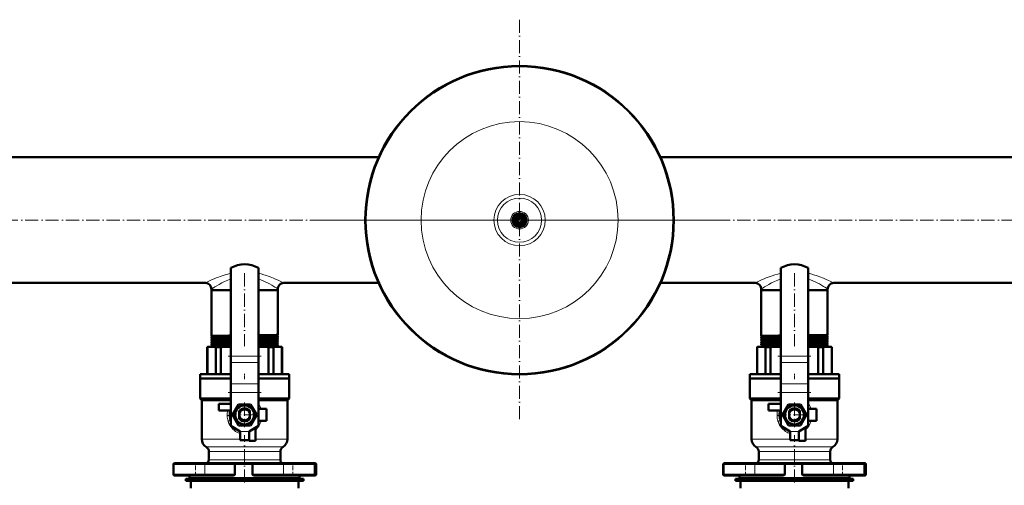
# Model space of a CAD drawing. Extents: x -2073 to 2460, y -1948 to 865.
# Tile 29 of 83: x -558 to 337, y -1260 to -836. Entities that reach past the tile are written whole.
import ezdxf

# ---------------------------------------------------------------- set-up
doc = ezdxf.new("R2010")
doc.units = 0
doc.linetypes.add('DASHDOT', pattern=[18.5, 12, -3, 0.5, -3])

msp = doc.modelspace()

# ---------------------------------------------------------------- linework, layer by layer
at = {"color": 7, "linetype": 'DASHDOT', "lineweight": 18}
for p, q in [((-103.43, -836.39), (-103.43, -1201.09)), ((1012.97, -1018.74), (-719.83, -1018.74)), ((78.92, -1018.74), (-285.79, -1018.74)), ((-353.43, -1067), (-353.43, -1131.06)), ((146.57, -1067), (146.57, -1131.06)), ((-338.43, -1142.58), (-368.44, -1142.58)), ((161.57, -1142.58), (131.56, -1142.58)), ((-338.43, -1175.45), (-368.44, -1175.45)), ((161.57, -1175.45), (131.56, -1175.45)), ((-353.43, -1184.71), (-353.43, -1207.07)), ((146.57, -1184.71), (146.57, -1207.07)), ((-342.25, -1195.89), (-364.61, -1195.89)), ((157.75, -1195.89), (135.39, -1195.89)), ((-353.43, -1257.48), (-353.43, -1214.45)), ((146.57, -1257.48), (146.57, -1214.45))]:
    msp.add_line(p, q, dxfattribs=at)
at = {"color": 7, "lineweight": 50}
for p, q in [((-575.43, -961.59), (-231.53, -961.59)), ((24.66, -961.59), (365.07, -961.59)), ((-108.93, -1015.57), (-106.18, -1013.98)), ((-108.93, -1018.74), (-108.93, -1015.57)), ((-108.93, -1021.92), (-108.93, -1018.74)), ((-106.18, -1013.98), (-103.43, -1012.39)), ((-103.43, -1012.39), (-100.68, -1013.98)), ((-100.68, -1013.98), (-97.93, -1015.57)), ((-97.93, -1015.57), (-97.93, -1018.74)), ((-97.93, -1018.74), (-97.93, -1021.92)), ((-106.18, -1023.5), (-108.93, -1021.92)), ((-103.43, -1025.09), (-106.18, -1023.5)), ((-100.68, -1023.5), (-103.43, -1025.09)), ((-97.93, -1021.92), (-100.68, -1023.5)), ((-365.93, -1062.24), (-365.93, -1142.58)), ((-340.93, -1062.24), (-340.93, -1142.58)), ((134.07, -1062.24), (134.07, -1142.58)), ((159.07, -1062.24), (159.07, -1142.58)), ((-575.43, -1075.89), (-389.08, -1075.89)), ((-383.58, -1081.39), (-383.58, -1082.39)), ((-383.58, -1082.39), (-367.89, -1082.39)), ((-383.58, -1082.39), (-383.58, -1124.08)), ((-383.58, -1082.39), (-365.93, -1082.39)), ((-367.89, -1082.39), (-365.93, -1082.39)), ((-340.93, -1082.39), (-323.28, -1082.39)), ((-340.93, -1082.39), (-323.28, -1082.39)), ((-323.28, -1081.39), (-323.28, -1082.39)), ((-323.28, -1082.39), (-323.28, -1123.1)), ((-317.78, -1075.89), (-231.53, -1075.89)), ((24.66, -1075.89), (110.92, -1075.89)), ((116.42, -1081.39), (116.42, -1082.39)), ((116.42, -1082.39), (132.11, -1082.39)), ((116.42, -1082.39), (116.42, -1124.08)), ((116.42, -1082.39), (134.07, -1082.39)), ((132.11, -1082.39), (134.07, -1082.39)), ((159.07, -1082.39), (176.72, -1082.39)), ((159.07, -1082.39), (176.72, -1082.39)), ((176.72, -1081.39), (176.72, -1082.39)), ((176.72, -1082.39), (176.72, -1123.1)), ((182.22, -1075.89), (610.92, -1075.89)), ((-383.58, -1124.08), (-383.58, -1124.09)), ((-383.58, -1125.33), (-383.58, -1125.34)), ((-383.58, -1125.34), (-383.58, -1126.06)), ((-383.58, -1126.06), (-383.58, -1126.07)), ((-383.58, -1127.35), (-383.58, -1127.36)), ((-383.58, -1127.36), (-383.58, -1128.04)), ((-365.93, -1123.72), (-367.89, -1123.75)), ((-365.93, -1124.97), (-367.89, -1124.99)), ((-365.93, -1125.7), (-367.89, -1125.73)), ((-365.93, -1126.99), (-367.89, -1127.01)), ((-365.93, -1127.68), (-367.89, -1127.71)), ((-323.28, -1123.1), (-323.29, -1123.1)), ((-323.29, -1124.32), (-323.28, -1124.32)), ((-323.28, -1125.07), (-323.29, -1125.08)), ((-323.29, -1126.34), (-323.28, -1126.35)), ((-323.28, -1124.32), (-323.28, -1125.07)), ((-323.28, -1126.35), (-323.28, -1127.05)), ((116.42, -1124.08), (116.42, -1124.09)), ((116.42, -1125.33), (116.42, -1125.34)), ((116.42, -1125.34), (116.42, -1126.06)), ((116.42, -1126.06), (116.42, -1126.07)), ((116.42, -1127.35), (116.42, -1127.36)), ((116.42, -1127.36), (116.42, -1128.04)), ((134.07, -1123.72), (132.11, -1123.75)), ((134.07, -1124.97), (132.11, -1124.99)), ((134.07, -1125.7), (132.11, -1125.73)), ((134.07, -1126.99), (132.11, -1127.01)), ((134.07, -1127.68), (132.11, -1127.71)), ((176.72, -1123.1), (176.71, -1123.1)), ((176.71, -1124.32), (176.72, -1124.32)), ((176.72, -1125.07), (176.71, -1125.08)), ((176.71, -1126.34), (176.72, -1126.35)), ((176.72, -1124.32), (176.72, -1125.07)), ((176.72, -1126.35), (176.72, -1127.05)), ((-387.43, -1134.39), (-386.93, -1133.89)), ((-387.43, -1134.39), (-387.28, -1134.39)), ((-387.43, -1158.89), (-387.43, -1134.39)), ((-387.28, -1134.39), (-387.28, -1158.89)), ((-386.57, -1133.89), (-386.93, -1133.89)), ((-380.35, -1133.89), (-386.57, -1133.89)), ((-383.58, -1129.38), (-383.58, -1130.03)), ((-383.58, -1131.39), (-383.58, -1132.01)), ((-383.58, -1133.41), (-383.58, -1133.89)), ((-373.38, -1133.89), (-380.35, -1133.89)), ((-379.64, -1158.89), (-379.64, -1134.39)), ((-379.64, -1134.39), (-375.1, -1134.39)), ((-375.1, -1134.39), (-375.1, -1158.89)), ((-365.93, -1133.89), (-373.38, -1133.89)), ((-365.93, -1129.01), (-367.89, -1129.03)), ((-365.93, -1129.67), (-367.89, -1129.69)), ((-365.93, -1131.03), (-367.89, -1131.05)), ((-365.93, -1131.65), (-367.89, -1131.67)), ((-365.93, -1133.04), (-367.89, -1133.07)), ((-365.93, -1133.64), (-367.89, -1133.66)), ((-333.49, -1133.89), (-340.93, -1133.89)), ((-326.52, -1133.89), (-333.49, -1133.89)), ((-331.77, -1158.89), (-331.77, -1134.39)), ((-331.77, -1134.39), (-327.23, -1134.39)), ((-327.23, -1134.39), (-327.23, -1158.89)), ((-320.3, -1133.89), (-326.52, -1133.89)), ((-323.28, -1128.37), (-323.28, -1129.03)), ((-323.28, -1130.39), (-323.28, -1131.02)), ((-323.28, -1132.4), (-323.28, -1133.01)), ((-319.93, -1133.89), (-320.3, -1133.89)), ((-319.93, -1133.89), (-319.43, -1134.39)), ((-319.59, -1158.89), (-319.59, -1134.39)), ((-319.59, -1134.39), (-319.43, -1134.39)), ((-319.43, -1134.39), (-319.43, -1158.89)), ((112.57, -1134.39), (113.07, -1133.89)), ((112.57, -1134.39), (112.72, -1134.39)), ((112.57, -1158.89), (112.57, -1134.39)), ((112.72, -1134.39), (112.72, -1158.89)), ((113.43, -1133.89), (113.07, -1133.89)), ((119.65, -1133.89), (113.43, -1133.89)), ((116.42, -1129.38), (116.42, -1130.03)), ((116.42, -1131.39), (116.42, -1132.01)), ((116.42, -1133.41), (116.42, -1133.89)), ((126.62, -1133.89), (119.65, -1133.89)), ((120.36, -1158.89), (120.36, -1134.39)), ((120.36, -1134.39), (124.9, -1134.39)), ((124.9, -1134.39), (124.9, -1158.89)), ((134.07, -1133.89), (126.62, -1133.89)), ((134.07, -1129.01), (132.11, -1129.03)), ((134.07, -1129.67), (132.11, -1129.69)), ((134.07, -1131.03), (132.11, -1131.05)), ((134.07, -1131.65), (132.11, -1131.67)), ((134.07, -1133.04), (132.11, -1133.07)), ((134.07, -1133.64), (132.11, -1133.66)), ((166.51, -1133.89), (159.07, -1133.89)), ((173.48, -1133.89), (166.51, -1133.89)), ((168.23, -1158.89), (168.23, -1134.39)), ((168.23, -1134.39), (172.77, -1134.39)), ((172.77, -1134.39), (172.77, -1158.89)), ((179.7, -1133.89), (173.48, -1133.89)), ((176.72, -1128.37), (176.72, -1129.03)), ((176.72, -1130.39), (176.72, -1131.02)), ((176.72, -1132.4), (176.72, -1133.01)), ((180.07, -1133.89), (179.7, -1133.89)), ((180.07, -1133.89), (180.57, -1134.39)), ((180.41, -1158.89), (180.41, -1134.39)), ((180.41, -1134.39), (180.57, -1134.39)), ((180.57, -1134.39), (180.57, -1158.89)), ((-365.93, -1148.23), (-365.93, -1142.58)), ((-340.93, -1148.23), (-340.93, -1142.58)), ((134.07, -1148.23), (134.07, -1142.58)), ((159.07, -1148.23), (159.07, -1142.58)), ((-365.93, -1148.23), (-365.93, -1167.67)), ((-340.93, -1148.23), (-340.93, -1167.67)), ((134.07, -1148.23), (134.07, -1167.67)), ((159.07, -1148.23), (159.07, -1167.67)), ((-393.93, -1158.89), (-365.93, -1158.89)), ((-393.93, -1162.89), (-393.93, -1158.89)), ((-365.93, -1162.89), (-393.93, -1162.89)), ((-393.93, -1162.89), (-365.93, -1162.89)), ((-393.93, -1162.89), (-393.93, -1180.89)), ((-340.93, -1158.89), (-312.93, -1158.89)), ((-312.93, -1162.89), (-340.93, -1162.89)), ((-340.93, -1162.89), (-312.93, -1162.89)), ((-312.93, -1158.89), (-312.93, -1162.89)), ((-312.93, -1162.89), (-312.93, -1180.89)), ((106.07, -1158.89), (134.07, -1158.89)), ((106.07, -1162.89), (106.07, -1158.89)), ((134.07, -1162.89), (106.07, -1162.89)), ((106.07, -1162.89), (134.07, -1162.89)), ((106.07, -1162.89), (106.07, -1180.89)), ((159.07, -1158.89), (187.07, -1158.89)), ((187.07, -1162.89), (159.07, -1162.89)), ((159.07, -1162.89), (187.07, -1162.89)), ((187.07, -1158.89), (187.07, -1162.89)), ((187.07, -1162.89), (187.07, -1180.89)), ((-365.93, -1167.67), (-365.93, -1175.45)), ((-340.93, -1167.67), (-340.93, -1175.45)), ((134.07, -1167.67), (134.07, -1175.45)), ((159.07, -1167.67), (159.07, -1175.45)), ((-393.93, -1180.89), (-365.93, -1180.89)), ((-392.43, -1182.39), (-393.93, -1180.89)), ((-365.93, -1175.45), (-365.93, -1205.89)), ((-340.93, -1175.45), (-340.93, -1205.89)), ((-340.93, -1180.89), (-312.93, -1180.89)), ((-314.43, -1182.39), (-312.93, -1180.89)), ((106.07, -1180.89), (134.07, -1180.89)), ((107.57, -1182.39), (106.07, -1180.89)), ((134.07, -1175.45), (134.07, -1205.89)), ((159.07, -1175.45), (159.07, -1205.89)), ((159.07, -1180.89), (187.07, -1180.89)), ((185.57, -1182.39), (187.07, -1180.89)), ((-392.43, -1182.39), (-365.93, -1182.39)), ((-392.43, -1182.39), (-392.43, -1218.03)), ((-365.93, -1185.89), (-376.93, -1185.89)), ((-376.93, -1185.89), (-376.93, -1191.89)), ((-364.4, -1195.89), (-358.92, -1186.39)), ((-358.92, -1186.39), (-353.43, -1186.39)), ((-353.43, -1186.39), (-347.95, -1186.39)), ((-347.95, -1186.39), (-342.47, -1195.89)), ((-340.93, -1182.39), (-314.43, -1182.39)), ((-333.43, -1190.39), (-340.93, -1190.39)), ((-333.43, -1201.39), (-333.43, -1190.39)), ((-314.43, -1182.39), (-314.43, -1218.03)), ((107.57, -1182.39), (134.07, -1182.39)), ((107.57, -1182.39), (107.57, -1218.03)), ((134.07, -1185.89), (123.07, -1185.89)), ((123.07, -1185.89), (123.07, -1191.89)), ((135.6, -1195.89), (141.08, -1186.39)), ((141.08, -1186.39), (146.57, -1186.39)), ((146.57, -1186.39), (152.05, -1186.39)), ((152.05, -1186.39), (157.53, -1195.89)), ((159.07, -1182.39), (185.57, -1182.39)), ((166.57, -1190.39), (159.07, -1190.39)), ((166.57, -1201.39), (166.57, -1190.39)), ((185.57, -1182.39), (185.57, -1218.03)), ((-376.93, -1191.89), (-366.33, -1191.89)), ((-366.14, -1195.89), (-365.93, -1195.54)), ((-365.93, -1196.24), (-366.14, -1195.89)), ((-358.92, -1205.39), (-364.4, -1195.89)), ((-358.28, -1192.36), (-358.28, -1192.92)), ((-358.28, -1194.68), (-358.28, -1192.92)), ((-358.28, -1194.68), (-358.28, -1197.11)), ((-358.28, -1198.55), (-358.28, -1197.11)), ((-358.28, -1198.55), (-358.28, -1199.42)), ((-348.58, -1192.38), (-348.58, -1192.36)), ((-348.58, -1192.38), (-348.58, -1193.5)), ((-348.58, -1193.75), (-348.58, -1193.5)), ((-348.58, -1193.75), (-348.58, -1194.68)), ((-348.58, -1197.11), (-348.58, -1194.68)), ((-348.58, -1197.11), (-348.58, -1198.03)), ((-348.58, -1199.42), (-348.58, -1198.03)), ((-342.47, -1195.89), (-347.95, -1205.39)), ((-340.93, -1195.54), (-340.73, -1195.89)), ((-340.73, -1195.89), (-340.93, -1196.24)), ((123.07, -1191.89), (133.67, -1191.89)), ((133.86, -1195.89), (134.07, -1195.54)), ((134.07, -1196.24), (133.86, -1195.89)), ((141.08, -1205.39), (135.6, -1195.89)), ((141.72, -1192.36), (141.72, -1192.92)), ((141.72, -1194.68), (141.72, -1192.92)), ((141.72, -1194.68), (141.72, -1197.11)), ((141.72, -1198.55), (141.72, -1197.11)), ((141.72, -1198.55), (141.72, -1199.42)), ((151.42, -1192.38), (151.42, -1192.36)), ((151.42, -1192.38), (151.42, -1193.5)), ((151.42, -1193.75), (151.42, -1193.5)), ((151.42, -1193.75), (151.42, -1194.68)), ((151.42, -1197.11), (151.42, -1194.68)), ((151.42, -1197.11), (151.42, -1198.03)), ((151.42, -1199.42), (151.42, -1198.03)), ((157.53, -1195.89), (152.05, -1205.39)), ((159.07, -1195.54), (159.27, -1195.89)), ((159.27, -1195.89), (159.07, -1196.24)), ((-357.43, -1210.89), (-365.93, -1205.89)), ((-353.43, -1205.39), (-358.92, -1205.39)), ((-347.95, -1205.39), (-353.43, -1205.39)), ((-349.43, -1210.89), (-340.93, -1205.89)), ((-343.43, -1219.39), (-343.43, -1207.36)), ((-340.93, -1201.39), (-333.43, -1201.39)), ((142.57, -1210.89), (134.07, -1205.89)), ((146.57, -1205.39), (141.08, -1205.39)), ((152.05, -1205.39), (146.57, -1205.39)), ((150.57, -1210.89), (159.07, -1205.89)), ((156.57, -1219.39), (156.57, -1207.36)), ((159.07, -1201.39), (166.57, -1201.39)), ((-357.43, -1218.89), (-357.43, -1210.89)), ((-349.43, -1218.89), (-349.43, -1210.89)), ((-349.43, -1210.89), (-349.43, -1219.39)), ((142.57, -1218.89), (142.57, -1210.89)), ((150.57, -1218.89), (150.57, -1210.89)), ((150.57, -1210.89), (150.57, -1219.39)), ((-349.43, -1218.89), (-357.43, -1218.89)), ((-349.43, -1219.39), (-343.43, -1219.39)), ((150.57, -1218.89), (142.57, -1218.89)), ((150.57, -1219.39), (156.57, -1219.39)), ((-385.93, -1229.29), (-385.93, -1236.89)), ((-320.93, -1229.29), (-320.93, -1236.89)), ((114.07, -1229.29), (114.07, -1236.89)), ((179.07, -1229.29), (179.07, -1236.89)), ((-418.14, -1240.89), (-418.14, -1249.89)), ((-418.01, -1240.89), (-418.01, -1249.89)), ((-416.82, -1239.89), (-417.14, -1239.89)), ((-398.01, -1239.89), (-417.01, -1239.89)), ((-389.98, -1239.89), (-398.01, -1239.89)), ((-389.98, -1239.89), (-362.41, -1239.89)), ((-353.43, -1239.89), (-362.41, -1239.89)), ((-362.28, -1240.89), (-362.28, -1249.89)), ((-346.24, -1239.89), (-353.43, -1239.89)), ((-346.39, -1240.89), (-346.39, -1249.89)), ((-346.24, -1239.89), (-317.66, -1239.89)), ((-309.63, -1239.89), (-317.66, -1239.89)), ((-290.63, -1239.89), (-309.63, -1239.89)), ((-289.48, -1239.89), (-290.63, -1239.89)), ((-289.63, -1240.89), (-289.63, -1249.89)), ((-288.48, -1240.89), (-288.48, -1249.89)), ((81.86, -1240.89), (81.86, -1249.89)), ((81.99, -1240.89), (81.99, -1249.89)), ((83.18, -1239.89), (82.86, -1239.89)), ((101.99, -1239.89), (82.99, -1239.89)), ((110.02, -1239.89), (101.99, -1239.89)), ((110.02, -1239.89), (137.59, -1239.89)), ((146.57, -1239.89), (137.59, -1239.89)), ((137.72, -1240.89), (137.72, -1249.89)), ((153.76, -1239.89), (146.57, -1239.89)), ((153.61, -1240.89), (153.61, -1249.89)), ((153.76, -1239.89), (182.34, -1239.89)), ((190.37, -1239.89), (182.34, -1239.89)), ((209.37, -1239.89), (190.37, -1239.89)), ((210.52, -1239.89), (209.37, -1239.89)), ((210.37, -1240.89), (210.37, -1249.89)), ((211.52, -1240.89), (211.52, -1249.89)), ((-417.14, -1250.89), (-417.02, -1250.89)), ((-417.01, -1250.89), (-389.98, -1250.89)), ((-403.43, -1250.89), (-403.43, -1252.89)), ((-363.94, -1250.89), (-389.98, -1250.89)), ((-317.66, -1250.89), (-344.63, -1250.89)), ((-317.66, -1250.89), (-290.63, -1250.89)), ((-303.43, -1250.89), (-303.43, -1252.89)), ((-290.62, -1250.89), (-289.48, -1250.89)), ((82.86, -1250.89), (82.98, -1250.89)), ((82.99, -1250.89), (110.02, -1250.89)), ((96.57, -1250.89), (96.57, -1252.89)), ((136.06, -1250.89), (110.02, -1250.89)), ((182.34, -1250.89), (155.37, -1250.89)), ((182.34, -1250.89), (209.37, -1250.89)), ((196.57, -1250.89), (196.57, -1252.89)), ((209.38, -1250.89), (210.52, -1250.89)), ((-406.93, -1253.89), (-353.43, -1253.89)), ((-406.93, -1253.89), (-406.93, -1255.89)), ((-406.93, -1255.89), (-353.43, -1255.89)), ((-402.43, -1253.89), (-353.43, -1253.89)), ((-402.43, -1262.39), (-402.43, -1255.89)), ((-353.43, -1253.89), (-299.93, -1253.89)), ((-353.43, -1253.89), (-304.43, -1253.89)), ((-353.43, -1255.89), (-299.93, -1255.89)), ((-304.43, -1262.39), (-304.43, -1255.89)), ((-299.93, -1253.89), (-299.93, -1255.89)), ((93.07, -1253.89), (146.57, -1253.89)), ((93.07, -1253.89), (93.07, -1255.89)), ((93.07, -1255.89), (146.57, -1255.89)), ((97.57, -1253.89), (146.57, -1253.89)), ((97.57, -1262.39), (97.57, -1255.89)), ((146.57, -1253.89), (200.07, -1253.89)), ((146.57, -1253.89), (195.57, -1253.89)), ((146.57, -1255.89), (200.07, -1255.89)), ((195.57, -1262.39), (195.57, -1255.89)), ((200.07, -1253.89), (200.07, -1255.89))]:
    msp.add_line(p, q, dxfattribs=at)
at = {"color": 7, "linetype": 'DASHDOT', "lineweight": 18, "ltscale": 0.040936}
for p, q in [((-353.43, -1126.21), (-353.43, -1127.84)), ((146.57, -1126.21), (146.57, -1127.84))]:
    msp.add_line(p, q, dxfattribs=at)
at = {"color": 7, "linetype": 'DASHDOT', "lineweight": 18, "ltscale": 0.039822}
for p, q in [((-353.43, -1128.23), (-353.43, -1129.82)), ((146.57, -1128.23), (146.57, -1129.82))]:
    msp.add_line(p, q, dxfattribs=at)
at = {"color": 7, "linetype": 'DASHDOT', "lineweight": 18, "ltscale": 0.038855}
for p, q in [((-353.43, -1130.25), (-353.43, -1131.8)), ((146.57, -1130.25), (146.57, -1131.8))]:
    msp.add_line(p, q, dxfattribs=at)
at = {"color": 7, "linetype": 'DASHDOT', "lineweight": 18, "ltscale": 0.038019}
for p, q in [((-353.43, -1132.27), (-353.43, -1133.79)), ((146.57, -1132.27), (146.57, -1133.79))]:
    msp.add_line(p, q, dxfattribs=at)
at = {"color": 7, "lineweight": 18}
for p, q in [((-340.93, -1142.58), (-365.93, -1142.58)), ((159.07, -1142.58), (134.07, -1142.58)), ((-340.93, -1148.23), (-365.93, -1148.23)), ((159.07, -1148.23), (134.07, -1148.23)), ((-340.93, -1167.67), (-365.93, -1167.67)), ((159.07, -1167.67), (134.07, -1167.67)), ((-340.93, -1175.45), (-365.93, -1175.45)), ((159.07, -1175.45), (134.07, -1175.45)), ((-362.84, -1209.99), (-362.95, -1209.9)), ((-362.59, -1210.19), (-362.84, -1209.99)), ((-349.43, -1210.89), (-357.43, -1210.89)), ((137.16, -1209.99), (137.05, -1209.9)), ((137.41, -1210.19), (137.16, -1209.99)), ((150.57, -1210.89), (142.57, -1210.89)), ((-357.43, -1218.03), (-392.43, -1218.03)), ((-353.43, -1224.96), (-388.43, -1224.96)), ((-318.43, -1224.96), (-353.43, -1224.96)), ((-314.43, -1218.03), (-343.43, -1218.03)), ((142.57, -1218.03), (107.57, -1218.03)), ((146.57, -1224.96), (111.57, -1224.96)), ((181.57, -1224.96), (146.57, -1224.96)), ((185.57, -1218.03), (156.57, -1218.03)), ((-385.93, -1229.29), (-353.43, -1229.29)), ((-353.43, -1229.29), (-320.93, -1229.29)), ((114.07, -1229.29), (146.57, -1229.29)), ((146.57, -1229.29), (179.07, -1229.29)), ((-418.14, -1240.89), (-418.01, -1240.89)), ((-418.01, -1240.89), (-398.01, -1240.89)), ((-398.01, -1240.89), (-389.56, -1240.89)), ((-362.28, -1240.89), (-389.56, -1240.89)), ((-389.56, -1240.89), (-389.56, -1249.89)), ((-353.43, -1236.89), (-385.93, -1236.89)), ((-362.28, -1240.89), (-353.43, -1240.89)), ((-320.93, -1236.89), (-353.43, -1236.89)), ((-353.43, -1240.89), (-346.39, -1240.89)), ((-318.08, -1240.89), (-346.39, -1240.89)), ((-318.08, -1240.89), (-309.63, -1240.89)), ((-318.08, -1240.89), (-318.08, -1249.89)), ((-309.63, -1240.89), (-289.63, -1240.89)), ((-289.63, -1240.89), (-288.48, -1240.89)), ((81.86, -1240.89), (81.99, -1240.89)), ((81.99, -1240.89), (101.99, -1240.89)), ((101.99, -1240.89), (110.44, -1240.89)), ((137.72, -1240.89), (110.44, -1240.89)), ((110.44, -1240.89), (110.44, -1249.89)), ((146.57, -1236.89), (114.07, -1236.89)), ((137.72, -1240.89), (146.57, -1240.89)), ((179.07, -1236.89), (146.57, -1236.89)), ((146.57, -1240.89), (153.61, -1240.89)), ((181.92, -1240.89), (153.61, -1240.89)), ((181.92, -1240.89), (190.37, -1240.89)), ((181.92, -1240.89), (181.92, -1249.89)), ((190.37, -1240.89), (210.37, -1240.89)), ((210.37, -1240.89), (211.52, -1240.89)), ((-418.01, -1249.89), (-418.14, -1249.89)), ((-398.01, -1249.89), (-418.01, -1249.89)), ((-353.43, -1252.89), (-403.43, -1252.89)), ((-389.56, -1249.89), (-398.01, -1249.89)), ((-389.56, -1249.89), (-362.28, -1249.89)), ((-303.43, -1252.89), (-353.43, -1252.89)), ((-346.39, -1249.89), (-318.08, -1249.89)), ((-309.63, -1249.89), (-318.08, -1249.89)), ((-289.63, -1249.89), (-309.63, -1249.89)), ((-288.48, -1249.89), (-289.63, -1249.89)), ((81.99, -1249.89), (81.86, -1249.89)), ((101.99, -1249.89), (81.99, -1249.89)), ((146.57, -1252.89), (96.57, -1252.89)), ((110.44, -1249.89), (101.99, -1249.89)), ((110.44, -1249.89), (137.72, -1249.89)), ((196.57, -1252.89), (146.57, -1252.89)), ((153.61, -1249.89), (181.92, -1249.89)), ((190.37, -1249.89), (181.92, -1249.89)), ((210.37, -1249.89), (190.37, -1249.89)), ((211.52, -1249.89), (210.37, -1249.89))]:
    msp.add_line(p, q, dxfattribs=at)
at = {"color": 7, "linetype": 'DASHDOT', "lineweight": 18, "ltscale": 0.120013}
for p, q in [((-353.43, -1158.49), (-353.43, -1163.29)), ((146.57, -1158.49), (146.57, -1163.29))]:
    msp.add_line(p, q, dxfattribs=at)
at = {"color": 7, "linetype": 'DASHDOT', "lineweight": 18, "ltscale": 0.240015}
for p, q in [((-348.63, -1210.89), (-358.24, -1210.89)), ((151.37, -1210.89), (141.76, -1210.89))]:
    msp.add_line(p, q, dxfattribs=at)
at = {"color": 7, "linetype": 'DASHDOT', "lineweight": 18, "ltscale": 0.329999}
for p, q in [((-398.01, -1251.99), (-398.01, -1238.79)), ((-309.63, -1251.99), (-309.63, -1238.79)), ((101.99, -1251.99), (101.99, -1238.79)), ((190.37, -1251.99), (190.37, -1238.79))]:
    msp.add_line(p, q, dxfattribs=at)
at = {"color": 7, "linetype": 'DASHDOT', "lineweight": 18, "ltscale": 0.029999}
for p, q in [((-398.14, -1250.99), (-398.14, -1249.79)), ((-308.48, -1250.99), (-308.48, -1249.79)), ((101.86, -1250.99), (101.86, -1249.79)), ((191.52, -1250.99), (191.52, -1249.79))]:
    msp.add_line(p, q, dxfattribs=at)
at = {"color": 7, "lineweight": 18}
for points in [[(-365.93, -1067.1), (-368.62, -1067.74), (-371.22, -1068.46), (-373.73, -1069.25), (-375.54, -1069.88), (-377.27, -1070.52), (-379.18, -1071.28), (-380.98, -1072.03), (-382.82, -1072.84), (-385.97, -1074.32), (-389.08, -1075.89)], [(-365.93, -1072.34), (-367.33, -1072.81), (-368.68, -1073.32), (-370.2, -1073.94), (-371.66, -1074.58), (-374.25, -1075.84), (-376.66, -1077.12), (-378.81, -1078.36), (-380.65, -1079.49), (-383.58, -1081.39)], [(-317.78, -1075.89), (-320.45, -1074.54), (-323.07, -1073.29), (-324.61, -1072.59), (-327.15, -1071.5), (-330.26, -1070.27), (-331.91, -1069.67), (-333.62, -1069.09), (-335.98, -1068.36), (-338.42, -1067.69), (-340.93, -1067.1)], [(-323.28, -1081.39), (-324.27, -1080.73), (-325.9, -1079.68), (-326.95, -1079.03), (-328.76, -1077.95), (-330.8, -1076.79), (-332.69, -1075.8), (-334.71, -1074.82), (-336.69, -1073.93), (-338.77, -1073.1), (-340.93, -1072.34)], [(134.07, -1067.1), (131.38, -1067.74), (128.78, -1068.46), (126.27, -1069.25), (124.47, -1069.88), (122.73, -1070.52), (120.82, -1071.28), (119.02, -1072.03), (117.18, -1072.84), (114.03, -1074.32), (110.92, -1075.89)], [(134.07, -1072.34), (132.67, -1072.81), (131.32, -1073.32), (129.8, -1073.94), (128.34, -1074.58), (125.75, -1075.84), (123.34, -1077.12), (121.19, -1078.36), (119.35, -1079.49), (116.42, -1081.39)], [(182.22, -1075.89), (179.55, -1074.54), (176.93, -1073.29), (175.39, -1072.59), (172.85, -1071.5), (169.74, -1070.27), (168.09, -1069.67), (166.38, -1069.09), (164.02, -1068.36), (161.58, -1067.69), (159.07, -1067.1)], [(176.72, -1081.39), (175.73, -1080.73), (174.1, -1079.68), (173.05, -1079.03), (171.24, -1077.95), (169.2, -1076.79), (167.31, -1075.8), (165.29, -1074.82), (163.31, -1073.93), (161.23, -1073.1), (159.07, -1072.34)], [(-369.29, -1196.57), (-367.32, -1196.46), (-366.97, -1196.43), (-366.93, -1196.42), (-366.93, -1196.42), (-366.93, -1196.42), (-366.92, -1196.41)], [(130.71, -1196.57), (132.68, -1196.46), (133.03, -1196.43), (133.07, -1196.42), (133.07, -1196.42), (133.07, -1196.42), (133.08, -1196.41)], [(-362.95, -1209.9), (-364.11, -1208.84), (-365.16, -1207.68), (-366.1, -1206.42), (-366.93, -1205.09), (-367.64, -1203.68), (-368.03, -1202.77), (-368.36, -1201.84)], [(137.05, -1209.9), (135.89, -1208.84), (134.84, -1207.68), (133.9, -1206.42), (133.07, -1205.09), (132.36, -1203.68), (131.97, -1202.77), (131.64, -1201.84)]]:
    msp.add_lwpolyline(points, dxfattribs=at)
at = {"color": 7, "lineweight": 50}
for points in [[(-367.89, -1123.75), (-378.47, -1123.9), (-381.92, -1123.98), (-383.39, -1124.05), (-383.56, -1124.07), (-383.58, -1124.08), (-383.58, -1124.08), (-383.58, -1124.08), (-383.58, -1124.08)], [(-367.89, -1124.99), (-376.08, -1125.1), (-381.15, -1125.21), (-383.03, -1125.27), (-383.5, -1125.31), (-383.57, -1125.32), (-383.58, -1125.33)], [(-367.89, -1125.73), (-378.47, -1125.88), (-381.92, -1125.96), (-383.39, -1126.03), (-383.56, -1126.05), (-383.58, -1126.06), (-383.58, -1126.06), (-383.58, -1126.06), (-383.58, -1126.06)], [(-367.89, -1127.01), (-376.06, -1127.13), (-381.14, -1127.23), (-382.84, -1127.29), (-383.34, -1127.32), (-383.54, -1127.34), (-383.57, -1127.35), (-383.58, -1127.35)], [(-367.89, -1127.71), (-378.47, -1127.86), (-381.92, -1127.94), (-383.39, -1128.01), (-383.56, -1128.03), (-383.58, -1128.04), (-383.58, -1128.04), (-383.58, -1128.04), (-383.58, -1128.04)], [(-323.29, -1123.1), (-323.29, -1123.1), (-323.32, -1123.11), (-323.48, -1123.13), (-324.71, -1123.19), (-330.07, -1123.31), (-340.93, -1123.46)], [(-323.28, -1124.32), (-323.29, -1124.33), (-323.29, -1124.33), (-323.29, -1124.33), (-323.3, -1124.33), (-323.33, -1124.34), (-323.73, -1124.38), (-324.51, -1124.42), (-327.09, -1124.49), (-334.98, -1124.62), (-340.93, -1124.69)], [(-323.29, -1125.08), (-323.3, -1125.08), (-323.34, -1125.09), (-323.63, -1125.12), (-325.85, -1125.2), (-328.61, -1125.26), (-340.93, -1125.43)], [(-323.28, -1126.35), (-323.29, -1126.35), (-323.29, -1126.35), (-323.3, -1126.36), (-323.38, -1126.37), (-324.11, -1126.42), (-326.03, -1126.49), (-332.49, -1126.61), (-340.93, -1126.72)], [(-323.29, -1127.06), (-323.32, -1127.07), (-323.43, -1127.08), (-324.27, -1127.13), (-327.44, -1127.22), (-338.34, -1127.38), (-340.93, -1127.41)], [(132.11, -1123.75), (121.53, -1123.9), (118.08, -1123.98), (116.61, -1124.05), (116.44, -1124.07), (116.42, -1124.08), (116.42, -1124.08), (116.42, -1124.08), (116.42, -1124.08)], [(132.11, -1124.99), (123.92, -1125.1), (118.85, -1125.21), (116.97, -1125.27), (116.5, -1125.31), (116.43, -1125.32), (116.42, -1125.33)], [(132.11, -1125.73), (121.53, -1125.88), (118.08, -1125.96), (116.61, -1126.03), (116.44, -1126.05), (116.42, -1126.06), (116.42, -1126.06), (116.42, -1126.06), (116.42, -1126.06)], [(132.11, -1127.01), (123.94, -1127.13), (118.86, -1127.23), (117.16, -1127.29), (116.66, -1127.32), (116.46, -1127.34), (116.43, -1127.35), (116.42, -1127.35)], [(132.11, -1127.71), (121.53, -1127.86), (118.08, -1127.94), (116.61, -1128.01), (116.44, -1128.03), (116.42, -1128.04), (116.42, -1128.04), (116.42, -1128.04), (116.42, -1128.04)], [(176.71, -1123.1), (176.71, -1123.1), (176.68, -1123.11), (176.52, -1123.13), (175.29, -1123.19), (169.93, -1123.31), (159.07, -1123.46)], [(176.72, -1124.32), (176.71, -1124.33), (176.71, -1124.33), (176.71, -1124.33), (176.7, -1124.33), (176.67, -1124.34), (176.27, -1124.38), (175.49, -1124.42), (172.91, -1124.49), (165.02, -1124.62), (159.07, -1124.69)], [(176.71, -1125.08), (176.7, -1125.08), (176.66, -1125.09), (176.37, -1125.12), (174.15, -1125.2), (171.39, -1125.26), (159.07, -1125.43)], [(176.72, -1126.35), (176.71, -1126.35), (176.71, -1126.35), (176.7, -1126.36), (176.62, -1126.37), (175.89, -1126.42), (173.97, -1126.49), (167.51, -1126.61), (159.07, -1126.72)], [(176.71, -1127.06), (176.68, -1127.07), (176.57, -1127.08), (175.73, -1127.13), (172.56, -1127.22), (161.66, -1127.38), (159.07, -1127.41)], [(-367.89, -1129.03), (-376.02, -1129.14), (-379.28, -1129.2), (-382.41, -1129.29), (-383.41, -1129.34), (-383.55, -1129.36), (-383.58, -1129.37)], [(-367.89, -1129.69), (-378.47, -1129.84), (-381.92, -1129.92), (-383.39, -1129.99), (-383.56, -1130.01), (-383.58, -1130.02), (-383.58, -1130.02), (-383.58, -1130.03), (-383.58, -1130.03)], [(-367.89, -1131.05), (-376.01, -1131.16), (-379.26, -1131.22), (-382.4, -1131.3), (-383.4, -1131.36), (-383.54, -1131.38), (-383.58, -1131.39)], [(-367.89, -1131.67), (-378.47, -1131.83), (-381.92, -1131.91), (-383.39, -1131.98), (-383.56, -1132), (-383.58, -1132.01), (-383.58, -1132.01), (-383.58, -1132.01), (-383.58, -1132.01)], [(-367.89, -1133.07), (-376.02, -1133.18), (-381.1, -1133.28), (-383.01, -1133.35), (-383.48, -1133.38), (-383.57, -1133.4)], [(-367.89, -1133.66), (-378.36, -1133.81), (-381.82, -1133.89)], [(-323.28, -1128.37), (-323.29, -1128.37), (-323.29, -1128.37), (-323.3, -1128.38), (-323.38, -1128.39), (-324.1, -1128.44), (-327.08, -1128.53), (-330.04, -1128.59), (-340.93, -1128.74)], [(-323.29, -1129.04), (-323.31, -1129.05), (-323.38, -1129.06), (-323.89, -1129.1), (-327.03, -1129.19), (-337.32, -1129.35), (-340.93, -1129.4)], [(-323.28, -1130.39), (-323.29, -1130.39), (-323.29, -1130.39), (-323.29, -1130.39), (-323.3, -1130.39), (-323.32, -1130.4), (-323.6, -1130.43), (-324.11, -1130.46), (-327.5, -1130.56), (-338.37, -1130.72), (-340.93, -1130.75)], [(-323.29, -1131.03), (-323.32, -1131.03), (-323.39, -1131.05), (-323.91, -1131.08), (-327.08, -1131.18), (-337.41, -1131.34), (-340.93, -1131.38)], [(-323.28, -1132.4), (-323.29, -1132.4), (-323.29, -1132.4), (-323.29, -1132.41), (-323.3, -1132.41), (-323.32, -1132.42), (-323.6, -1132.45), (-324.11, -1132.48), (-327.5, -1132.57), (-338.39, -1132.74), (-340.93, -1132.77)], [(-323.3, -1133.01), (-323.4, -1133.03), (-323.93, -1133.07), (-327.13, -1133.17), (-337.52, -1133.33), (-340.93, -1133.37)], [(132.11, -1129.03), (123.98, -1129.14), (120.72, -1129.2), (117.59, -1129.29), (116.59, -1129.34), (116.45, -1129.36), (116.42, -1129.37)], [(132.11, -1129.69), (121.53, -1129.84), (118.08, -1129.92), (116.61, -1129.99), (116.44, -1130.01), (116.42, -1130.02), (116.42, -1130.02), (116.42, -1130.03), (116.42, -1130.03)], [(132.11, -1131.05), (123.99, -1131.16), (120.74, -1131.22), (117.6, -1131.3), (116.6, -1131.36), (116.46, -1131.38), (116.42, -1131.39)], [(132.11, -1131.67), (121.53, -1131.83), (118.08, -1131.91), (116.61, -1131.98), (116.44, -1132), (116.42, -1132.01), (116.42, -1132.01), (116.42, -1132.01), (116.42, -1132.01)], [(132.11, -1133.07), (123.98, -1133.18), (118.9, -1133.28), (116.99, -1133.35), (116.52, -1133.38), (116.43, -1133.4)], [(132.11, -1133.66), (121.64, -1133.81), (118.18, -1133.89)], [(176.72, -1128.37), (176.71, -1128.37), (176.71, -1128.37), (176.7, -1128.38), (176.62, -1128.39), (175.9, -1128.44), (172.92, -1128.53), (169.96, -1128.59), (159.07, -1128.74)], [(176.71, -1129.04), (176.69, -1129.05), (176.62, -1129.06), (176.11, -1129.1), (172.97, -1129.19), (162.68, -1129.35), (159.07, -1129.4)], [(176.72, -1130.39), (176.71, -1130.39), (176.71, -1130.39), (176.71, -1130.39), (176.7, -1130.39), (176.68, -1130.4), (176.4, -1130.43), (175.89, -1130.46), (172.5, -1130.56), (161.63, -1130.72), (159.07, -1130.75)], [(176.71, -1131.03), (176.68, -1131.03), (176.61, -1131.05), (176.09, -1131.08), (172.92, -1131.18), (162.59, -1131.34), (159.07, -1131.38)], [(176.72, -1132.4), (176.71, -1132.4), (176.71, -1132.4), (176.71, -1132.41), (176.7, -1132.41), (176.68, -1132.42), (176.4, -1132.45), (175.89, -1132.48), (172.5, -1132.57), (161.61, -1132.74), (159.07, -1132.77)], [(176.7, -1133.01), (176.6, -1133.03), (176.07, -1133.07), (172.87, -1133.17), (162.48, -1133.33), (159.07, -1133.37)], [(-358.28, -1192.92), (-357.8, -1192.22), (-357.22, -1191.59), (-356.55, -1191.06), (-355.8, -1190.63), (-355, -1190.31), (-354.16, -1190.11), (-353.58, -1190.05)], [(-353.58, -1190.05), (-352.73, -1190.07), (-351.89, -1190.22), (-351.07, -1190.48), (-350.3, -1190.87), (-349.59, -1191.35), (-348.96, -1191.94), (-348.58, -1192.38)], [(141.72, -1192.92), (142.2, -1192.22), (142.78, -1191.59), (143.45, -1191.06), (144.2, -1190.63), (145, -1190.31), (145.84, -1190.11), (146.42, -1190.05)], [(146.42, -1190.05), (147.27, -1190.07), (148.11, -1190.22), (148.93, -1190.48), (149.7, -1190.87), (150.41, -1191.35), (151.04, -1191.94), (151.42, -1192.38)], [(-362.41, -1239.89), (-362.4, -1239.89), (-362.39, -1239.9), (-362.38, -1239.91), (-362.36, -1239.98), (-362.31, -1240.22), (-362.28, -1240.89)], [(-346.24, -1239.89), (-346.25, -1239.89), (-346.26, -1239.9), (-346.27, -1239.91), (-346.3, -1239.98), (-346.35, -1240.22), (-346.39, -1240.89)], [(137.59, -1239.89), (137.6, -1239.89), (137.61, -1239.9), (137.62, -1239.91), (137.64, -1239.98), (137.69, -1240.22), (137.72, -1240.89)], [(153.76, -1239.89), (153.75, -1239.89), (153.74, -1239.9), (153.73, -1239.91), (153.7, -1239.98), (153.65, -1240.22), (153.61, -1240.89)], [(-362.28, -1249.89), (-362.32, -1250.1), (-362.42, -1250.29), (-362.57, -1250.45), (-362.74, -1250.58), (-363.02, -1250.72), (-363.32, -1250.82), (-363.94, -1250.89)], [(-344.63, -1250.89), (-345.07, -1250.86), (-345.5, -1250.76), (-345.9, -1250.58), (-346.08, -1250.45), (-346.24, -1250.29), (-346.35, -1250.1), (-346.39, -1249.89)], [(137.72, -1249.89), (137.68, -1250.1), (137.58, -1250.29), (137.43, -1250.45), (137.26, -1250.58), (136.98, -1250.72), (136.68, -1250.82), (136.06, -1250.89)], [(155.37, -1250.89), (154.93, -1250.86), (154.5, -1250.76), (154.1, -1250.58), (153.92, -1250.45), (153.76, -1250.29), (153.65, -1250.1), (153.61, -1249.89)]]:
    msp.add_lwpolyline(points, dxfattribs=at)
for centre, radius in [((-103.43, -1018.74), 140), ((-103.43, -1018.74), 5.5), ((-103.43, -1018.74), 4), ((-103.43, -1018.74), 3), ((-103.43, -1018.74), 2.75), ((-103.43, -1018.74), 2.15), ((-353.43, -1195.89), 8.6), ((146.57, -1195.89), 8.6)]:
    msp.add_circle(centre, radius, dxfattribs=at)
at = {"color": 7, "lineweight": 18}
for radius in [89.6, 23.37, 20.08, 8.02, 6.85]:
    msp.add_circle((-103.43, -1018.74), radius, dxfattribs=at)
at = {"color": 7, "lineweight": 50}
for centre, radius, start, end in [((-103.43, -1018.74), 140.27, 90, 270), ((-103.43, -1018.74), 140.27, 270, 90), ((-353.43, -1083.89), 25, 60, 120), ((146.57, -1083.89), 25, 60, 120), ((-389.08, -1081.39), 5.5, 360, 90), ((-317.78, -1081.39), 5.5, 90, 180.00001), ((110.92, -1081.39), 5.5, 360, 90), ((182.22, -1081.39), 5.5, 90, 179.99999), ((-383.99, -1124.71), 0.744, 6.9247, 56.44165), ((-383.99, -1124.71), 0.745, 303.61082, 7.02256), ((-383.96, -1126.71), 0.743, 6.90909, 59.5376), ((-383.96, -1126.71), 0.744, 300.51576, 7.03998), ((-383.58, -1128.04), 0.00926, 196.55594, 254.19812), ((-383.92, -1128.71), 0.743, 6.89233, 62.51467), ((-322.93, -1127.71), 0.743, 118.97127, 178.7247), ((-322.93, -1127.71), 0.744, 178.57598, 241.00043), ((-322.89, -1125.71), 0.744, 122.01226, 178.70624), ((-322.89, -1125.71), 0.744, 178.59079, 237.97565), ((-322.86, -1123.71), 0.745, 125.16274, 178.69321), ((-322.86, -1123.71), 0.745, 178.60546, 234.81314), ((-323.29, -1127.05), 0.0085, 287.84357, 345.07969), ((116.01, -1124.71), 0.744, 6.9247, 56.44165), ((116.01, -1124.71), 0.745, 303.61082, 7.02256), ((116.04, -1126.71), 0.743, 6.90909, 59.5376), ((116.04, -1126.71), 0.744, 300.51576, 7.03998), ((116.42, -1128.04), 0.00926, 196.55594, 254.19812), ((116.08, -1128.71), 0.743, 6.89233, 62.51467), ((177.07, -1127.71), 0.743, 118.97127, 178.7247), ((177.07, -1127.71), 0.744, 178.57598, 241.00043), ((177.11, -1125.71), 0.744, 122.01226, 178.70624), ((177.11, -1125.71), 0.744, 178.59079, 237.97565), ((177.14, -1123.71), 0.745, 125.16274, 178.69321), ((177.14, -1123.71), 0.745, 178.60546, 234.81314), ((176.71, -1127.05), 0.0085, 287.84357, 345.07969), ((-381.36, -1142.08), 9.71, 122.47722, 127.61976), ((-383.57, -1132.01), 0.0144, 205.06369, 261.97827), ((-383.57, -1133.41), 0.0148, 98.17254, 154.75725), ((-383.92, -1128.71), 0.744, 297.54988, 7.05276), ((-383.58, -1129.38), 0.00962, 105.9345, 163.17874), ((-383.57, -1130.02), 0.0115, 200.83845, 258.45992), ((-383.89, -1130.71), 0.742, 6.86023, 65.37788), ((-383.89, -1130.71), 0.743, 294.69547, 7.07377), ((-383.57, -1131.4), 0.0117, 101.87306, 159.32271), ((-383.85, -1132.71), 0.741, 6.83237, 68.13177), ((-383.85, -1132.71), 0.743, 291.95576, 7.10359), ((-385.56, -1142.08), 9.71, 52.38024, 57.52277), ((-364.46, -1167.8), 35.06, 104.7323, 107.6624), ((-342.41, -1167.8), 35.06, 72.3376, 75.2677), ((-321.31, -1142.08), 9.71, 122.47722, 127.61976), ((-323.04, -1133.71), 0.741, 110.56758, 178.80777), ((-323.03, -1133.71), 0.747, 178.64765, 194.01088), ((-323, -1131.71), 0.742, 113.25665, 178.77035), ((-323, -1131.71), 0.742, 178.53059, 246.71822), ((-322.97, -1129.71), 0.743, 116.05691, 178.74165), ((-322.97, -1129.71), 0.743, 178.55639, 243.90956), ((-323.3, -1133), 0.0166, 276.2604, 332.24261), ((-323.29, -1128.37), 0.00891, 15.39815, 72.06477), ((-323.29, -1129.03), 0.0102, 283.69882, 341.5501), ((-323.29, -1130.39), 0.0106, 18.78401, 76.30365), ((-323.3, -1131.01), 0.0128, 279.71606, 337.04541), ((-323.3, -1132.41), 0.0131, 22.80168, 80.03991), ((-325.51, -1142.08), 9.71, 52.38024, 57.52277), ((118.64, -1142.08), 9.71, 122.47722, 127.61976), ((116.43, -1132.01), 0.0144, 205.06369, 261.97827), ((116.43, -1133.41), 0.0148, 98.17254, 154.75725), ((116.08, -1128.71), 0.744, 297.54988, 7.05276), ((116.42, -1129.38), 0.00962, 105.9345, 163.17874), ((116.43, -1130.02), 0.0115, 200.83845, 258.45992), ((116.11, -1130.71), 0.742, 6.86023, 65.37788), ((116.11, -1130.71), 0.743, 294.69547, 7.07377), ((116.43, -1131.4), 0.0117, 101.87306, 159.32271), ((116.15, -1132.71), 0.741, 6.83237, 68.13177), ((116.15, -1132.71), 0.743, 291.95576, 7.10359), ((114.44, -1142.08), 9.71, 52.38024, 57.52277), ((135.54, -1167.8), 35.06, 104.7323, 107.6624), ((157.59, -1167.8), 35.06, 72.3376, 75.2677), ((178.69, -1142.08), 9.71, 122.47722, 127.61976), ((176.96, -1133.71), 0.741, 110.56758, 178.80777), ((176.97, -1133.71), 0.747, 178.64765, 194.01088), ((177, -1131.71), 0.742, 113.25665, 178.77035), ((177, -1131.71), 0.742, 178.53059, 246.71822), ((177.03, -1129.71), 0.743, 116.05691, 178.74165), ((177.03, -1129.71), 0.743, 178.55639, 243.90956), ((176.7, -1133), 0.0166, 276.2604, 332.24261), ((176.71, -1128.37), 0.00891, 15.39815, 72.06477), ((176.71, -1129.03), 0.0102, 283.69882, 341.5501), ((176.71, -1130.39), 0.0106, 18.78401, 76.30365), ((176.7, -1131.01), 0.0128, 279.71606, 337.04541), ((176.7, -1132.41), 0.0131, 22.80168, 80.03991), ((174.49, -1142.08), 9.71, 52.38024, 57.52277), ((-353.43, -1195.89), 6, 36.06659, 143.93341), ((146.57, -1195.89), 6, 36.06659, 143.93341), ((-353.43, -1195.89), 13.5, 162.76472, 202.1915), ((-353.5, -1195.88), 13.43, 164.44603, 180.0364), ((-353.47, -1195.9), 13.46, 182.19919, 199.91494), ((-353.53, -1195.76), 5.51, 210.35525, 252.88203), ((-353.43, -1195.89), 5, 14.06987, 165.93013), ((-353.43, -1195.89), 5, 194.06987, 345.93013), ((-353.43, -1195.89), 6, 216.06659, 323.93341), ((-353.43, -1195.89), 5.3, 295.21669, 336.21913), ((-353.43, -1195.89), 5.3, 23.78087, 36.49486), ((-353.25, -1196.49), 5.54, 32.62492, 42.61643), ((146.57, -1195.89), 13.5, 162.76472, 202.1915), ((146.5, -1195.88), 13.43, 164.44603, 180.0364), ((146.53, -1195.9), 13.46, 182.19919, 199.91494), ((146.47, -1195.76), 5.51, 210.35525, 252.88203), ((146.57, -1195.89), 5, 14.06987, 165.93013), ((146.57, -1195.89), 5, 194.06987, 345.93013), ((146.57, -1195.89), 6, 216.06659, 323.93341), ((146.57, -1195.89), 5.3, 295.21669, 336.21913), ((146.57, -1195.89), 5.3, 23.78087, 36.49486), ((146.75, -1196.49), 5.54, 32.62492, 42.61643), ((-353.59, -1195.86), 5.39, 253.17352, 296.61296), ((146.41, -1195.86), 5.39, 253.17352, 296.61296), ((-384.43, -1218.03), 8, 179.99999, 240), ((-390.93, -1229.29), 5, 0, 60), ((-315.93, -1229.29), 5, 120, 180.00001), ((-322.43, -1218.03), 8, 300, 360), ((115.57, -1218.03), 8, 180.00001, 240), ((109.07, -1229.29), 5, 0, 60), ((184.07, -1229.29), 5, 120, 180.00001), ((177.57, -1218.03), 8, 300, 360), ((-417.14, -1240.89), 1, 90, 180.00001), ((-417.01, -1240.89), 1, 90, 180.00001), ((-388.93, -1236.89), 3, 270, 0), ((-317.93, -1236.89), 3, 180.00001, 270), ((-290.63, -1240.89), 1, 0, 90), ((-289.48, -1240.89), 1, 0, 90), ((82.86, -1240.89), 1, 90, 180.00001), ((82.99, -1240.89), 1, 90, 180.00001), ((111.07, -1236.89), 3, 270, 0), ((182.07, -1236.89), 3, 179.99999, 270), ((209.37, -1240.89), 1, 0, 90), ((210.52, -1240.89), 1, 0, 90), ((-417.14, -1249.89), 1, 180.00001, 270), ((-417.01, -1249.89), 1, 180.00001, 270), ((-402.43, -1252.89), 1, 180.00001, 270), ((-304.43, -1252.89), 1, 270, 360), ((-290.63, -1249.89), 1, 270, 360), ((-289.48, -1249.89), 1, 270, 360), ((82.86, -1249.89), 1, 180.00001, 270), ((82.99, -1249.89), 1, 180.00001, 270), ((97.57, -1252.89), 1, 180.00001, 270), ((195.57, -1252.89), 1, 270, 0), ((209.37, -1249.89), 1, 270, 360), ((210.52, -1249.89), 1, 270, 360)]:
    msp.add_arc(centre, radius, start, end, dxfattribs=at)
at = {"color": 7, "lineweight": 18}
for centre, radius, start, end in [((-351.77, -1195.17), 17.38, 144.60266, 147.7334), ((148.23, -1195.17), 17.38, 144.60266, 147.7334), ((-349.95, -1195.88), 19.35, 168.11273, 182.05379), ((-350.18, -1195.93), 19.12, 181.91851, 196.66644), ((150.05, -1195.88), 19.35, 168.11273, 182.05379), ((149.82, -1195.93), 19.12, 181.91851, 196.66644), ((-350.94, -1196.12), 18.34, 196.78799, 198.19847), ((-375.62, -1201.36), 15.74, 325.90633, 333.21529), ((-354.73, -1196.93), 16.88, 311.98492, 325.49531), ((-355.83, -1196.16), 18.23, 325.45684, 341.89812), ((-331.21, -1184.43), 18.86, 244.0614, 247.24332), ((-355.85, -1196.14), 18.25, 341.86533, 343.27388), ((149.06, -1196.12), 18.34, 196.78799, 198.19847), ((124.38, -1201.36), 15.74, 325.90633, 333.21529), ((145.27, -1196.93), 16.88, 311.98492, 325.49531), ((144.17, -1196.16), 18.23, 325.45684, 341.89812), ((168.79, -1184.43), 18.86, 244.0614, 247.24332), ((144.15, -1196.14), 18.25, 341.86533, 343.27388), ((-353.1, -1197.92), 15.51, 232.27203, 250.60684), ((-353.17, -1198.13), 15.29, 250.60042, 253.80819), ((146.9, -1197.92), 15.51, 232.27203, 250.60684), ((146.83, -1198.13), 15.29, 250.60042, 253.80819)]:
    msp.add_arc(centre, radius, start, end, dxfattribs=at)
for centre, major_axis, ratio, start_param, end_param in [((-353.2, -1195.94), (-0.06, -17.44), 0.896654, 1.897749, 2.244326), ((146.8, -1195.94), (-0.06, -17.44), 0.896654, 1.897749, 2.244326), ((-370.3, -1191.21), (3.85, -1.07), 0.113262, 0, 0.554448), ((129.7, -1191.21), (3.85, -1.07), 0.113262, 0, 0.554448), ((-369.89, -1201.84), (3.76, 1.36), 0.139555, 5.080514, 6.283185), ((130.11, -1201.84), (3.76, 1.36), 0.139555, 5.080514, 6.283185), ((-389.98, -1240.89), (0, -1), 0.422618, 1.570796, 3.141593), ((-317.66, -1240.89), (0, -1), 0.422618, 3.141593, 4.712389), ((110.02, -1240.89), (0, -1), 0.422618, 1.570796, 3.141593), ((182.34, -1240.89), (0, -1), 0.422618, 3.141593, 4.712389), ((-389.98, -1249.89), (0, -1), 0.422618, 0, 1.570796), ((-317.66, -1249.89), (0, 1), 0.422618, 1.570796, 3.141593), ((110.02, -1249.89), (0, -1), 0.422618, 0, 1.570796), ((182.34, -1249.89), (0, 1), 0.422618, 1.570796, 3.141593)]:
    msp.add_ellipse(centre, major_axis=major_axis, ratio=ratio, start_param=start_param, end_param=end_param, dxfattribs=at)

doc.saveas('drawing.dxf')
